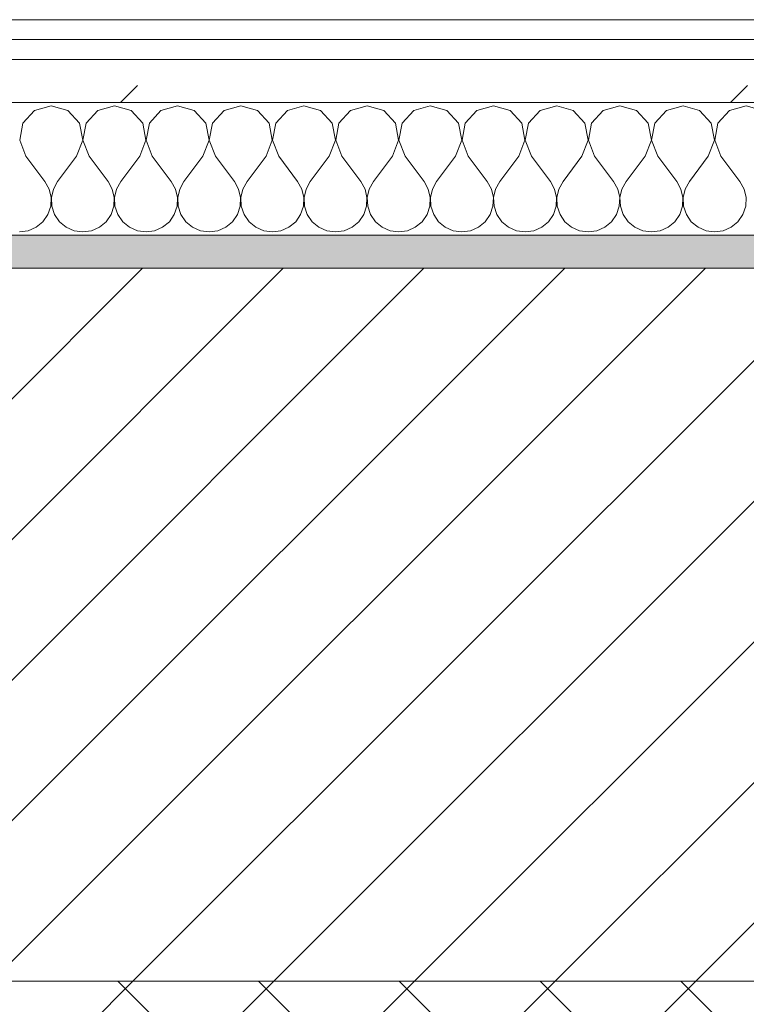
# Model space of a CAD drawing. Header units: millimetres. Extents: x -40968 to 77376, y -17881 to 4746.
# Tile 97 of 256: x -11848 to -11629, y -1426 to -1129. Entities that reach past the tile are written whole.
import ezdxf

# ---------------------------------------------------------------- set-up
doc = ezdxf.new("R2010")
doc.units = ezdxf.units.MM
doc.header["$MEASUREMENT"] = 0
doc.linetypes.add('Wipeout_Contour', pattern=[1000, 0, -1000])
doc.layers.add('12_FAÇ_Façana', color=7, linetype='Continuous')
doc.layers.add('Nuevo_08_E_Envans secs', color=7, linetype='Continuous')
for name, color, linetype, lineweight, true_color in [('12_FAÇ_Façana_Pluma_Nº__174', 7, 'Continuous', 13, 0xe4ad2c), ('12_FAÇ_Façana_Pluma_Nº__176', 7, 'Continuous', 15, 0x93a0c6), ('Nuevo_08_E_Envans secs_Pluma_Nº__102', 7, 'Continuous', 5, 0xcccccc), ('Nuevo_08_E_Envans secs_Pluma_Nº__171', 171, 'Continuous', 13, 0xaaaaff), ('Nuevo_08_E_Envans secs_Pluma_Nº__177', 7, 'Continuous', 15, 0xf7e046)]:
    doc.layers.add(name, color=color, linetype=linetype, lineweight=lineweight, true_color=true_color)
for name, color, linetype, lineweight in [('12_FAÇ_Façana_Pluma_Nº__2', 8, 'Continuous', 5), ('12_FAÇ_Façana_Pluma_Nº__7', 7, 'Continuous', 5), ('Nuevo_08_E_Envans secs_Pluma_Nº__1', 7, 'Continuous', 5)]:
    doc.layers.add(name, color=color, linetype=linetype, lineweight=lineweight)
pattern_1 = [(45, (0, 0), (-183.848, 183.848), [195, -65]), (45, (7e-14, 183.85), (-183.848, 183.848), [195, -65])]

# ---------------------------------------------------------------- blocks, each defined once
blk = doc.blocks.new('Muro_10_5', base_point=(-12935.93, -1193.98))
at = {"layer": '12_FAÇ_Façana_Pluma_Nº__174', "linetype": 'Continuous', "lineweight": 13, "true_color": 0xe4ad2c}
h = blk.add_hatch(dxfattribs=at)
h.set_pattern_fill('SATE_Aislamiento_0005', color=42, style=0, pattern_type=2)
h.set_pattern_definition([(45, (0, 0), (-21.2132, 21.2132), []), (135, (0, 0), (21.2132, 21.2132), [])])
h.paths.add_polyline_path([(-12035.86, -1598.98), (-8781.93, -1598.98), (-8781.93, -1418.98), (-12035.86, -1418.98)])
at = {"layer": '12_FAÇ_Façana_Pluma_Nº__176', "linetype": 'Continuous', "lineweight": 0, "true_color": 0x495063}
blk.add_hatch(color=251, dxfattribs=at).paths.add_polyline_path([(-11995.86, -1203.98), (-8781.93, -1203.98), (-8781.93, -1193.98), (-11995.86, -1193.98)])
at = {"layer": '12_FAÇ_Façana_Pluma_Nº__2', "linetype": 'Continuous', "lineweight": 5}
h = blk.add_hatch(dxfattribs=at)
h.set_pattern_fill('Ceramic_0005', color=8, style=0, pattern_type=2)
h.set_pattern_definition([(45, (0, 0), (-21.2132, 21.2132), [])])
h.paths.add_polyline_path([(-11995.86, -1418.98), (-8781.93, -1418.98), (-8781.93, -1203.98), (-11995.86, -1203.98)])
at = {"layer": '12_FAÇ_Façana_Pluma_Nº__7', "color": 7, "linetype": 'Continuous', "lineweight": 5}
for p, q in [((-8781.93, -1203.98), (-11995.86, -1203.98)), ((-11995.86, -1418.98), (-8781.93, -1418.98))]:
    blk.add_line(p, q, dxfattribs=at)
at = {"layer": '12_FAÇ_Façana_Pluma_Nº__7', "color": 7, "linetype": 'Continuous', "lineweight": 5, "flags": 128}
blk.add_lwpolyline([(-8781.93, -1193.98), (-11995.86, -1193.98)], dxfattribs=at)
blk = doc.blocks.new('*X241')
at = {"layer": 'Nuevo_08_E_Envans secs_Pluma_Nº__102', "color": 254, "linetype": 'Continuous', "lineweight": 5, "true_color": 0xcccccc}
for p, q in [((-11838.1, -1154.93), (-11843.1, -1156.35)), ((-11833.09, -1156.35), (-11838.1, -1154.93)), ((-11819.05, -1154.93), (-11824.05, -1156.35)), ((-11814.04, -1156.35), (-11819.05, -1154.93)), ((-11800, -1154.93), (-11805.01, -1156.35)), ((-11794.99, -1156.35), (-11800, -1154.93)), ((-11780.95, -1154.93), (-11785.96, -1156.35)), ((-11775.95, -1156.35), (-11780.95, -1154.93)), ((-11761.9, -1154.93), (-11766.91, -1156.35)), ((-11756.9, -1156.35), (-11761.9, -1154.93)), ((-11742.86, -1154.93), (-11747.86, -1156.35)), ((-11737.85, -1156.35), (-11742.86, -1154.93)), ((-11723.81, -1154.93), (-11728.82, -1156.35)), ((-11718.8, -1156.35), (-11723.81, -1154.93)), ((-11704.76, -1154.93), (-11709.77, -1156.35)), ((-11699.75, -1156.35), (-11704.76, -1154.93)), ((-11685.71, -1154.93), (-11690.72, -1156.35)), ((-11680.71, -1156.35), (-11685.71, -1154.93)), ((-11666.67, -1154.93), (-11671.67, -1156.35)), ((-11661.66, -1156.35), (-11666.67, -1154.93)), ((-11647.62, -1154.93), (-11652.63, -1156.35)), ((-11642.61, -1156.35), (-11647.62, -1154.93)), ((-11628.57, -1154.93), (-11633.58, -1156.35)), ((-11623.56, -1156.35), (-11628.57, -1154.93)), ((-11843.1, -1156.35), (-11846.61, -1160.19)), ((-11829.58, -1160.19), (-11833.09, -1156.35)), ((-11824.05, -1156.35), (-11827.57, -1160.19)), ((-11810.53, -1160.19), (-11814.04, -1156.35)), ((-11805.01, -1156.35), (-11808.52, -1160.19)), ((-11791.48, -1160.19), (-11794.99, -1156.35)), ((-11785.96, -1156.35), (-11789.47, -1160.19)), ((-11772.43, -1160.19), (-11775.95, -1156.35)), ((-11766.91, -1156.35), (-11770.42, -1160.19)), ((-11753.39, -1160.19), (-11756.9, -1156.35)), ((-11747.86, -1156.35), (-11751.38, -1160.19)), ((-11734.34, -1160.19), (-11737.85, -1156.35)), ((-11728.82, -1156.35), (-11732.33, -1160.19)), ((-11715.29, -1160.19), (-11718.8, -1156.35)), ((-11709.77, -1156.35), (-11713.28, -1160.19)), ((-11696.24, -1160.19), (-11699.75, -1156.35)), ((-11690.72, -1156.35), (-11694.23, -1160.19)), ((-11677.2, -1160.19), (-11680.71, -1156.35)), ((-11671.67, -1156.35), (-11675.19, -1160.19)), ((-11658.15, -1160.19), (-11661.66, -1156.35)), ((-11652.63, -1156.35), (-11656.14, -1160.19)), ((-11639.1, -1160.19), (-11642.61, -1156.35)), ((-11633.58, -1156.35), (-11637.09, -1160.19)), ((-11846.61, -1160.19), (-11847.58, -1165.31)), ((-11828.61, -1165.31), (-11829.58, -1160.19)), ((-11827.57, -1160.19), (-11828.53, -1165.31)), ((-11809.56, -1165.31), (-11810.53, -1160.19)), ((-11808.52, -1160.19), (-11809.49, -1165.31)), ((-11790.51, -1165.31), (-11791.48, -1160.19)), ((-11789.47, -1160.19), (-11790.44, -1165.31)), ((-11771.47, -1165.31), (-11772.43, -1160.19)), ((-11770.42, -1160.19), (-11771.39, -1165.31)), ((-11752.42, -1165.31), (-11753.39, -1160.19)), ((-11751.38, -1160.19), (-11752.34, -1165.31)), ((-11733.37, -1165.31), (-11734.34, -1160.19)), ((-11732.33, -1160.19), (-11733.29, -1165.31)), ((-11714.32, -1165.31), (-11715.29, -1160.19)), ((-11713.28, -1160.19), (-11714.25, -1165.31)), ((-11695.28, -1165.31), (-11696.24, -1160.19)), ((-11694.23, -1160.19), (-11695.2, -1165.31)), ((-11676.23, -1165.31), (-11677.2, -1160.19)), ((-11675.19, -1160.19), (-11676.15, -1165.31)), ((-11657.18, -1165.31), (-11658.15, -1160.19)), ((-11656.14, -1160.19), (-11657.1, -1165.31)), ((-11638.13, -1165.31), (-11639.1, -1160.19)), ((-11637.09, -1160.19), (-11638.06, -1165.31)), ((-11847.58, -1165.31), (-11845.71, -1170.17)), ((-11830.48, -1170.17), (-11828.61, -1165.31)), ((-11828.53, -1165.31), (-11826.67, -1170.17)), ((-11811.43, -1170.17), (-11809.56, -1165.31)), ((-11809.49, -1165.31), (-11807.62, -1170.17)), ((-11792.38, -1170.17), (-11790.51, -1165.31)), ((-11790.44, -1165.31), (-11788.57, -1170.17)), ((-11773.33, -1170.17), (-11771.47, -1165.31)), ((-11771.39, -1165.31), (-11769.52, -1170.17)), ((-11754.29, -1170.17), (-11752.42, -1165.31)), ((-11752.34, -1165.31), (-11750.48, -1170.17)), ((-11735.24, -1170.17), (-11733.37, -1165.31)), ((-11733.29, -1165.31), (-11731.43, -1170.17)), ((-11716.19, -1170.17), (-11714.32, -1165.31)), ((-11714.25, -1165.31), (-11712.38, -1170.17)), ((-11697.14, -1170.17), (-11695.28, -1165.31)), ((-11695.2, -1165.31), (-11693.33, -1170.17)), ((-11678.1, -1170.17), (-11676.23, -1165.31)), ((-11676.15, -1165.31), (-11674.29, -1170.17)), ((-11659.05, -1170.17), (-11657.18, -1165.31)), ((-11657.1, -1165.31), (-11655.24, -1170.17)), ((-11640, -1170.17), (-11638.13, -1165.31)), ((-11638.06, -1165.31), (-11636.19, -1170.17)), ((-11845.71, -1170.17), (-11840, -1177.79)), ((-11830.48, -1170.17), (-11836.19, -1177.79)), ((-11826.67, -1170.17), (-11820.95, -1177.79)), ((-11811.43, -1170.17), (-11817.14, -1177.79)), ((-11807.62, -1170.17), (-11801.9, -1177.79)), ((-11792.38, -1170.17), (-11798.1, -1177.79)), ((-11788.57, -1170.17), (-11782.86, -1177.79)), ((-11773.33, -1170.17), (-11779.05, -1177.79)), ((-11769.52, -1170.17), (-11763.81, -1177.79)), ((-11754.29, -1170.17), (-11760, -1177.79)), ((-11750.48, -1170.17), (-11744.76, -1177.79)), ((-11735.24, -1170.17), (-11740.95, -1177.79)), ((-11731.43, -1170.17), (-11725.71, -1177.79)), ((-11716.19, -1170.17), (-11721.9, -1177.79)), ((-11712.38, -1170.17), (-11706.67, -1177.79)), ((-11697.14, -1170.17), (-11702.86, -1177.79)), ((-11693.33, -1170.17), (-11687.62, -1177.79)), ((-11678.1, -1170.17), (-11683.81, -1177.79)), ((-11674.29, -1170.17), (-11668.57, -1177.79)), ((-11659.05, -1170.17), (-11664.76, -1177.79)), ((-11655.24, -1170.17), (-11649.52, -1177.79)), ((-11640, -1170.17), (-11645.71, -1177.79)), ((-11636.19, -1170.17), (-11630.48, -1177.79)), ((-11838.73, -1180.08), (-11840, -1177.79)), ((-11836.19, -1177.79), (-11837.46, -1180.08)), ((-11819.68, -1180.08), (-11820.95, -1177.79)), ((-11817.14, -1177.79), (-11818.41, -1180.08)), ((-11800.63, -1180.08), (-11801.9, -1177.79)), ((-11798.1, -1177.79), (-11799.37, -1180.08)), ((-11781.59, -1180.08), (-11782.86, -1177.79)), ((-11779.05, -1177.79), (-11780.32, -1180.08)), ((-11762.54, -1180.08), (-11763.81, -1177.79)), ((-11760, -1177.79), (-11761.27, -1180.08)), ((-11743.49, -1180.08), (-11744.76, -1177.79)), ((-11740.95, -1177.79), (-11742.22, -1180.08)), ((-11724.44, -1180.08), (-11725.71, -1177.79)), ((-11721.9, -1177.79), (-11723.18, -1180.08)), ((-11705.4, -1180.08), (-11706.67, -1177.79)), ((-11702.86, -1177.79), (-11704.13, -1180.08)), ((-11686.35, -1180.08), (-11687.62, -1177.79)), ((-11683.81, -1177.79), (-11685.08, -1180.08)), ((-11667.3, -1180.08), (-11668.57, -1177.79)), ((-11664.76, -1177.79), (-11666.03, -1180.08)), ((-11648.25, -1180.08), (-11649.52, -1177.79)), ((-11645.71, -1177.79), (-11646.99, -1180.08)), ((-11629.2, -1180.08), (-11630.48, -1177.79)), ((-11838.13, -1182.64), (-11838.73, -1180.08)), ((-11837.46, -1180.08), (-11838.06, -1182.64)), ((-11819.09, -1182.64), (-11819.68, -1180.08)), ((-11818.41, -1180.08), (-11819.01, -1182.64)), ((-11800.04, -1182.64), (-11800.63, -1180.08)), ((-11799.37, -1180.08), (-11799.96, -1182.64)), ((-11780.99, -1182.64), (-11781.59, -1180.08)), ((-11780.32, -1180.08), (-11780.91, -1182.64)), ((-11761.94, -1182.64), (-11762.54, -1180.08)), ((-11761.27, -1180.08), (-11761.87, -1182.64)), ((-11742.9, -1182.64), (-11743.49, -1180.08)), ((-11742.22, -1180.08), (-11742.82, -1182.64)), ((-11723.85, -1182.64), (-11724.44, -1180.08)), ((-11723.18, -1180.08), (-11723.77, -1182.64)), ((-11704.8, -1182.64), (-11705.4, -1180.08)), ((-11704.13, -1180.08), (-11704.72, -1182.64)), ((-11685.75, -1182.64), (-11686.35, -1180.08)), ((-11685.08, -1180.08), (-11685.68, -1182.64)), ((-11666.71, -1182.64), (-11667.3, -1180.08)), ((-11666.03, -1180.08), (-11666.63, -1182.64)), ((-11647.66, -1182.64), (-11648.25, -1180.08)), ((-11646.99, -1180.08), (-11647.58, -1182.64)), ((-11628.61, -1182.64), (-11629.2, -1180.08)), ((-11838.26, -1185.27), (-11838.13, -1182.64)), ((-11838.06, -1182.64), (-11837.93, -1185.27)), ((-11819.21, -1185.27), (-11819.09, -1182.64)), ((-11819.01, -1182.64), (-11818.88, -1185.27)), ((-11800.17, -1185.27), (-11800.04, -1182.64)), ((-11799.96, -1182.64), (-11799.83, -1185.27)), ((-11781.12, -1185.27), (-11780.99, -1182.64)), ((-11780.91, -1182.64), (-11780.79, -1185.27)), ((-11762.07, -1185.27), (-11761.94, -1182.64)), ((-11761.87, -1182.64), (-11761.74, -1185.27)), ((-11743.02, -1185.27), (-11742.9, -1182.64)), ((-11742.82, -1182.64), (-11742.69, -1185.27)), ((-11723.98, -1185.27), (-11723.85, -1182.64)), ((-11723.77, -1182.64), (-11723.64, -1185.27)), ((-11704.93, -1185.27), (-11704.8, -1182.64)), ((-11704.72, -1182.64), (-11704.6, -1185.27)), ((-11685.88, -1185.27), (-11685.75, -1182.64)), ((-11685.68, -1182.64), (-11685.55, -1185.27)), ((-11666.83, -1185.27), (-11666.71, -1182.64)), ((-11666.63, -1182.64), (-11666.5, -1185.27)), ((-11647.78, -1185.27), (-11647.66, -1182.64)), ((-11647.58, -1182.64), (-11647.45, -1185.27)), ((-11628.74, -1185.27), (-11628.61, -1182.64)), ((-11840.59, -1189.92), (-11839.1, -1187.76)), ((-11839.1, -1187.76), (-11838.26, -1185.27)), ((-11837.93, -1185.27), (-11837.09, -1187.76)), ((-11837.09, -1187.76), (-11835.6, -1189.92)), ((-11821.54, -1189.92), (-11820.05, -1187.76)), ((-11820.05, -1187.76), (-11819.21, -1185.27)), ((-11818.88, -1185.27), (-11818.04, -1187.76)), ((-11818.04, -1187.76), (-11816.55, -1189.92)), ((-11802.49, -1189.92), (-11801.01, -1187.76)), ((-11801.01, -1187.76), (-11800.17, -1185.27)), ((-11799.83, -1185.27), (-11798.99, -1187.76)), ((-11798.99, -1187.76), (-11797.51, -1189.92)), ((-11783.45, -1189.92), (-11781.96, -1187.76)), ((-11781.96, -1187.76), (-11781.12, -1185.27)), ((-11780.79, -1185.27), (-11779.95, -1187.76)), ((-11779.95, -1187.76), (-11778.46, -1189.92)), ((-11764.4, -1189.92), (-11762.91, -1187.76)), ((-11762.91, -1187.76), (-11762.07, -1185.27)), ((-11761.74, -1185.27), (-11760.9, -1187.76)), ((-11760.9, -1187.76), (-11759.41, -1189.92)), ((-11745.35, -1189.92), (-11743.86, -1187.76)), ((-11743.86, -1187.76), (-11743.02, -1185.27)), ((-11742.69, -1185.27), (-11741.85, -1187.76)), ((-11741.85, -1187.76), (-11740.36, -1189.92)), ((-11726.3, -1189.92), (-11724.81, -1187.76)), ((-11724.81, -1187.76), (-11723.98, -1185.27)), ((-11723.64, -1185.27), (-11722.8, -1187.76)), ((-11722.8, -1187.76), (-11721.32, -1189.92)), ((-11707.26, -1189.92), (-11705.77, -1187.76)), ((-11705.77, -1187.76), (-11704.93, -1185.27)), ((-11704.6, -1185.27), (-11703.76, -1187.76)), ((-11703.76, -1187.76), (-11702.27, -1189.92)), ((-11688.21, -1189.92), (-11686.72, -1187.76)), ((-11686.72, -1187.76), (-11685.88, -1185.27)), ((-11685.55, -1185.27), (-11684.71, -1187.76)), ((-11684.71, -1187.76), (-11683.22, -1189.92)), ((-11669.16, -1189.92), (-11667.67, -1187.76)), ((-11667.67, -1187.76), (-11666.83, -1185.27)), ((-11666.5, -1185.27), (-11665.66, -1187.76)), ((-11665.66, -1187.76), (-11664.17, -1189.92)), ((-11650.11, -1189.92), (-11648.62, -1187.76)), ((-11648.62, -1187.76), (-11647.78, -1185.27)), ((-11647.45, -1185.27), (-11646.61, -1187.76)), ((-11646.61, -1187.76), (-11645.13, -1189.92)), ((-11631.06, -1189.92), (-11629.58, -1187.76)), ((-11629.58, -1187.76), (-11628.74, -1185.27)), ((-11842.61, -1191.6), (-11840.59, -1189.92)), ((-11835.6, -1189.92), (-11833.58, -1191.6)), ((-11823.56, -1191.6), (-11821.54, -1189.92)), ((-11816.55, -1189.92), (-11814.53, -1191.6)), ((-11804.52, -1191.6), (-11802.49, -1189.92)), ((-11797.51, -1189.92), (-11795.48, -1191.6)), ((-11785.47, -1191.6), (-11783.45, -1189.92)), ((-11778.46, -1189.92), (-11776.44, -1191.6)), ((-11766.42, -1191.6), (-11764.4, -1189.92)), ((-11759.41, -1189.92), (-11757.39, -1191.6)), ((-11747.37, -1191.6), (-11745.35, -1189.92)), ((-11740.36, -1189.92), (-11738.34, -1191.6)), ((-11728.33, -1191.6), (-11726.3, -1189.92)), ((-11721.32, -1189.92), (-11719.29, -1191.6)), ((-11709.28, -1191.6), (-11707.26, -1189.92)), ((-11702.27, -1189.92), (-11700.25, -1191.6)), ((-11690.23, -1191.6), (-11688.21, -1189.92)), ((-11683.22, -1189.92), (-11681.2, -1191.6)), ((-11671.18, -1191.6), (-11669.16, -1189.92)), ((-11664.17, -1189.92), (-11662.15, -1191.6)), ((-11652.14, -1191.6), (-11650.11, -1189.92)), ((-11645.13, -1189.92), (-11643.1, -1191.6)), ((-11633.09, -1191.6), (-11631.06, -1189.92)), ((-11847.62, -1193.02), (-11845.02, -1192.66)), ((-11845.02, -1192.66), (-11842.61, -1191.6)), ((-11833.58, -1191.6), (-11831.17, -1192.66)), ((-11831.17, -1192.66), (-11828.57, -1193.02)), ((-11828.57, -1193.02), (-11825.97, -1192.66)), ((-11825.97, -1192.66), (-11823.56, -1191.6)), ((-11814.53, -1191.6), (-11812.13, -1192.66)), ((-11812.13, -1192.66), (-11809.52, -1193.02)), ((-11809.52, -1193.02), (-11806.92, -1192.66)), ((-11806.92, -1192.66), (-11804.52, -1191.6)), ((-11795.48, -1191.6), (-11793.08, -1192.66)), ((-11793.08, -1192.66), (-11790.48, -1193.02)), ((-11790.48, -1193.02), (-11787.87, -1192.66)), ((-11787.87, -1192.66), (-11785.47, -1191.6)), ((-11776.44, -1191.6), (-11774.03, -1192.66)), ((-11774.03, -1192.66), (-11771.43, -1193.02)), ((-11771.43, -1193.02), (-11768.83, -1192.66)), ((-11768.83, -1192.66), (-11766.42, -1191.6)), ((-11757.39, -1191.6), (-11754.98, -1192.66)), ((-11754.98, -1192.66), (-11752.38, -1193.02)), ((-11752.38, -1193.02), (-11749.78, -1192.66)), ((-11749.78, -1192.66), (-11747.37, -1191.6)), ((-11738.34, -1191.6), (-11735.94, -1192.66)), ((-11735.94, -1192.66), (-11733.33, -1193.02)), ((-11733.33, -1193.02), (-11730.73, -1192.66)), ((-11730.73, -1192.66), (-11728.33, -1191.6)), ((-11719.29, -1191.6), (-11716.89, -1192.66)), ((-11716.89, -1192.66), (-11714.29, -1193.02)), ((-11714.29, -1193.02), (-11711.68, -1192.66)), ((-11711.68, -1192.66), (-11709.28, -1191.6)), ((-11700.25, -1191.6), (-11697.84, -1192.66)), ((-11697.84, -1192.66), (-11695.24, -1193.02)), ((-11695.24, -1193.02), (-11692.64, -1192.66)), ((-11692.64, -1192.66), (-11690.23, -1191.6)), ((-11681.2, -1191.6), (-11678.79, -1192.66)), ((-11678.79, -1192.66), (-11676.19, -1193.02)), ((-11676.19, -1193.02), (-11673.59, -1192.66)), ((-11673.59, -1192.66), (-11671.18, -1191.6)), ((-11662.15, -1191.6), (-11659.75, -1192.66)), ((-11659.75, -1192.66), (-11657.14, -1193.02)), ((-11657.14, -1193.02), (-11654.54, -1192.66)), ((-11654.54, -1192.66), (-11652.14, -1191.6)), ((-11643.1, -1191.6), (-11640.7, -1192.66)), ((-11640.7, -1192.66), (-11638.1, -1193.02)), ((-11638.1, -1193.02), (-11635.49, -1192.66)), ((-11635.49, -1192.66), (-11633.09, -1191.6))]:
    blk.add_line(p, q, dxfattribs=at)
blk = doc.blocks.new('Muro_94_5', base_point=(-8781.93, -1193.98))
at = {"layer": 'Nuevo_08_E_Envans secs_Pluma_Nº__1', "color": 7, "linetype": 'Continuous', "lineweight": 5, "flags": 128}
blk.add_lwpolyline([(-12035.86, -1193.98), (-8781.93, -1193.98)], dxfattribs=at)
at = {"color": 254, "linetype": 'Wipeout_Contour', "lineweight": 0, "ltscale": 41757.661054}
blk.add_wipeout([(-11970.86, -1134.98), (-8781.93, -1134.98), (-8781.93, -1128.98), (-11970.86, -1128.98)], dxfattribs=at).dxf.layer = 'Nuevo_08_E_Envans secs'
at = {"color": 254, "linetype": 'Wipeout_Contour', "lineweight": 0, "ltscale": 41788.485381}
blk.add_wipeout([(-11982.86, -1153.98), (-8781.93, -1153.98), (-8781.93, -1140.98), (-11982.86, -1140.98)], dxfattribs=at).dxf.layer = 'Nuevo_08_E_Envans secs'
at = {"layer": 'Nuevo_08_E_Envans secs_Pluma_Nº__171', "linetype": 'Continuous', "lineweight": 13, "true_color": 0xaaaaff}
h = blk.add_hatch(dxfattribs=at)
h.set_pattern_fill('Panellat_HPL_0005', color=161, style=0, pattern_type=2)
h.set_pattern_definition(pattern_1)
h.paths.add_polyline_path([(-11970.86, -1134.98), (-8781.93, -1134.98), (-8781.93, -1128.98), (-11970.86, -1128.98)])
at = {"layer": 'Nuevo_08_E_Envans secs_Pluma_Nº__177', "linetype": 'Continuous', "lineweight": 15, "true_color": 0xf7e046}
h = blk.add_hatch(dxfattribs=at)
h.set_pattern_fill('Panellat_HPL_0005', color=53, style=0, pattern_type=2)
h.set_pattern_definition(pattern_1)
h.paths.add_polyline_path([(-11982.86, -1153.98), (-8781.93, -1153.98), (-8781.93, -1140.98), (-11982.86, -1140.98)])
at = {"layer": 'Nuevo_08_E_Envans secs_Pluma_Nº__1', "color": 7, "linetype": 'Continuous', "lineweight": 5}
for p, q in [((-8781.93, -1134.98), (-11976.86, -1134.98)), ((-8781.93, -1140.98), (-11982.86, -1140.98)), ((-8781.93, -1153.98), (-11995.86, -1153.98))]:
    blk.add_line(p, q, dxfattribs=at)
at = {"layer": 'Nuevo_08_E_Envans secs_Pluma_Nº__1', "color": 7, "linetype": 'Continuous', "lineweight": 5, "flags": 128}
blk.add_lwpolyline([(-8781.93, -1128.98), (-11970.86, -1128.98)], dxfattribs=at)
at = {"layer": 'Nuevo_08_E_Envans secs', "color": 7, "lineweight": 20}
blk.add_blockref('*X241', (0, 0), dxfattribs=at)

msp = doc.modelspace()

# ---------------------------------------------------------------- block references
at = {"layer": '12_FAÇ_Façana', "color": 7, "lineweight": 20}
msp.add_blockref('Muro_10_5', (-12935.93, -1193.98), dxfattribs=at)

# ---------------------------------------------------------------- next in the draw order: block references
at = {"layer": 'Nuevo_08_E_Envans secs', "color": 7, "lineweight": 20}
msp.add_blockref('Muro_94_5', (-8781.93, -1193.98), dxfattribs=at)

doc.saveas('drawing.dxf')
